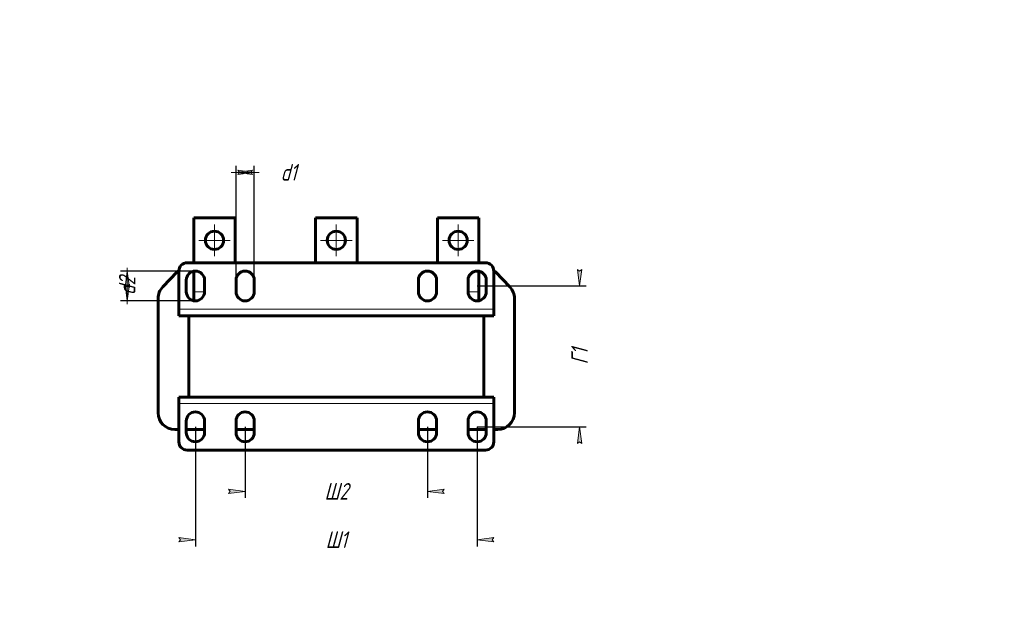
# Model space of a CAD drawing. Header units: millimetres. Extents: x 0 to 297, y 0 to 420.
# Tile 2 of 2: x 0 to 297, y 245 to 420. Entities that reach past the tile are written whole.
import ezdxf

# ---------------------------------------------------------------- set-up
doc = ezdxf.new("R2010")
doc.units = ezdxf.units.MM
for name, pattern in [('K5LT_AXLED', [19.5, 15, -1.5, 1.5, -1.5]), ('K5LT_BASIC', [0]), ('K5LT_THIN', [0])]:
    doc.linetypes.add(name, pattern=pattern)
doc.layers.add('Системный слой', color=7, linetype='Continuous')
doc.styles.add('KDIMTEXTSTYLE', font='GOST_AU.SHX', dxfattribs={"width": 0.96, "oblique": 15, "height": 5})
doc.dimstyles.new('KDIMSTYLE (0.50)', dxfattribs={"dimtxt": 5, "dimasz": 1, "dimexe": 2, "dimexo": 0, "dimgap": 1, "dimtad": 1, "dimlfac": 2, "dimtxsty": 'KDIMTEXTSTYLE', "dimsah": 1, "dimcen": 0, "dimdle": 1, "dimadec": 0, "dimazin": 0, "dimtfac": 0.667, "dimtmove": 0, "dimatfit": 3, "dimfxl": 1, "dimtvp": 1, "dimtolj": 1, "dimtzin": 0, "dimarcsym": 0})

# ---------------------------------------------------------------- blocks, each defined once
blk = doc.blocks.new('U32')
at = {"layer": 'Системный слой', "color": 150, "linetype": 'K5LT_BASIC', "lineweight": 60, "true_color": 0x0080ff}
for p, q in [((125.7530085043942, 296.4543478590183), (120.2530085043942, 296.4543478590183)), ((140.7530085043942, 296.4543478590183), (135.2530085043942, 296.4543478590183)), ((144.2530085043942, 296.4543478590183), (143.0030085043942, 296.4543478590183))]:
    blk.add_line(p, q, dxfattribs=at)
blk = doc.blocks.new('U33')
at = {"layer": 'Системный слой', "color": 150, "linetype": 'K5LT_BASIC', "lineweight": 60, "true_color": 0x0080ff}
for p, q in [((138.5030085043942, 346.7043478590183), (138.5030085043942, 360.2043478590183)), ((138.5030085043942, 337.9543478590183), (138.5030085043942, 344.1585113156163))]:
    blk.add_line(p, q, dxfattribs=at)
blk = doc.blocks.new('U34')
at = {"layer": 'Системный слой', "color": 150, "linetype": 'K5LT_BASIC', "lineweight": 60, "true_color": 0x0080ff}
for p, q in [((48.00300850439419, 296.4543478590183), (46.7530085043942, 296.4543478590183)), ((55.75300850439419, 296.4543478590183), (50.25300850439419, 296.4543478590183)), ((70.7530085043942, 296.4543478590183), (65.25300850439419, 296.4543478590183))]:
    blk.add_line(p, q, dxfattribs=at)
blk = doc.blocks.new('U35')
at = {"layer": 'Системный слой', "color": 150, "linetype": 'K5LT_BASIC', "lineweight": 60, "true_color": 0x0080ff}
for p, q in [((52.50300850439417, 360.2043478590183), (52.50300850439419, 346.7043478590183)), ((52.50300850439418, 344.1585113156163), (52.50300850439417, 337.9543478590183))]:
    blk.add_line(p, q, dxfattribs=at)
blk = doc.blocks.new('KDIMARROW_01')
at = {"layer": 'Системный слой'}
blk.add_hatch(color=0, dxfattribs=at).paths.add_polyline_path([(-5, -0.6582624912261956), (0, 0), (-5, 0.658262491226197), (-4.5, 5.51091059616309e-16)])
at = {"layer": 'Системный слой', "color": 0, "linetype": 'K5LT_THIN', "lineweight": 18}
for p, q in [((-4.5, 5.51091059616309e-16), (-5, 0.658262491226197)), ((-5, 0.658262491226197), (0, 0)), ((0, 0), (-5, -0.6582624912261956)), ((-5, -0.6582624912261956), (-4.5, 5.51091059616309e-16)), ((0, 0), (-1, 0))]:
    blk.add_line(p, q, dxfattribs=at)
blk = doc.blocks.new('KDIMARROW_02')
at = {"layer": 'Системный слой'}
blk.add_hatch(color=0, dxfattribs=at).paths.add_polyline_path([(4.5, -5.51091059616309e-16), (5, 0.6582624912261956), (0, 0), (5, -0.658262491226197)])
at = {"layer": 'Системный слой', "color": 0, "linetype": 'K5LT_THIN', "lineweight": 18}
for p, q in [((0, 0), (-1, 0)), ((5, 0.6582624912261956), (0, 0)), ((0, 0), (5, -0.658262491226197)), ((0, 0), (7, -8.572527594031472e-16)), ((4.5, -5.51091059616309e-16), (5, 0.6582624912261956)), ((5, -0.658262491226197), (4.5, -5.51091059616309e-16))]:
    blk.add_line(p, q, dxfattribs=at)
blk = doc.blocks.new('U36')
at = {"layer": 'Системный слой', "color": 30, "linetype": 'K5LT_AXLED', "lineweight": 18, "true_color": 0xff8000}
for q in [(58.75300850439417, 358.2043478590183), (54.00300850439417, 353.4543478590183), (63.50300850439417, 353.4543478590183), (58.75300850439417, 348.7043478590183)]:
    blk.add_line((58.75300850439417, 353.4543478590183), q, dxfattribs=at)
blk = doc.blocks.new('U37')
at = {"layer": 'Системный слой', "color": 30, "linetype": 'K5LT_AXLED', "lineweight": 18, "true_color": 0xff8000}
for q in [(95.5030085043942, 358.2043478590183), (90.7530085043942, 353.4543478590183), (100.2530085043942, 353.4543478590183), (95.5030085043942, 348.7043478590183)]:
    blk.add_line((95.5030085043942, 353.4543478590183), q, dxfattribs=at)
blk = doc.blocks.new('U38')
at = {"layer": 'Системный слой', "color": 30, "linetype": 'K5LT_AXLED', "lineweight": 18, "true_color": 0xff8000}
for q in [(132.2530085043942, 358.2043478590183), (127.5030085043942, 353.4543478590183), (137.0030085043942, 353.4543478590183), (132.2530085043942, 348.7043478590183)]:
    blk.add_line((132.2530085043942, 353.4543478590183), q, dxfattribs=at)

msp = doc.modelspace()

# ---------------------------------------------------------------- linework, layer by layer
at = {"layer": 'Системный слой', "color": 150, "linetype": 'K5LT_BASIC', "lineweight": 60, "true_color": 0x0080ff}
for p, q in [((65.00300850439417, 360.2043478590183), (52.50300850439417, 360.2043478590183)), ((65.00300850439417, 346.7043478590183), (65.00300850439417, 360.2043478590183)), ((101.7530085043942, 360.2043478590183), (89.2530085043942, 360.2043478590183)), ((89.2530085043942, 360.2043478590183), (89.2530085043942, 346.7043478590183)), ((101.7530085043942, 346.7043478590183), (101.7530085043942, 360.2043478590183)), ((138.5030085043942, 360.2043478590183), (126.0030085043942, 360.2043478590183)), ((126.0030085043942, 360.2043478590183), (126.0030085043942, 346.7043478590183)), ((50.50300850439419, 346.7043478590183), (140.5030085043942, 346.7043478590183)), ((43.15806662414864, 339.4078562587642), (47.52894863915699, 343.9294583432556)), ((48.00300850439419, 332.7043478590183), (48.00300850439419, 344.2043478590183)), ((143.0030085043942, 344.2043478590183), (143.0030085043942, 332.7043478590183)), ((143.4770683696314, 343.9294583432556), (147.8479503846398, 339.4078562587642)), ((50.25300850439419, 337.9543478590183), (50.25300850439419, 341.4543478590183)), ((55.75300850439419, 341.4543478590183), (55.75300850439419, 337.9543478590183)), ((65.25300850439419, 337.9543478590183), (65.25300850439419, 341.4543478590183)), ((70.75300850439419, 341.4543478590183), (70.75300850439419, 337.9543478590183)), ((120.2530085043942, 337.9543478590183), (120.2530085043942, 341.4543478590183)), ((125.7530085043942, 341.4543478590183), (125.7530085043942, 337.9543478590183)), ((135.2530085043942, 337.9543478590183), (135.2530085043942, 341.4543478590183)), ((140.7530085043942, 341.4543478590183), (140.7530085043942, 337.9543478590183)), ((41.7530085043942, 301.4543478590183), (41.7530085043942, 335.9327457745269)), ((52.50300850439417, 335.2501844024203), (52.50300850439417, 337.9543478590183)), ((138.5030085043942, 337.9543478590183), (138.5030085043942, 335.2501844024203)), ((149.2530085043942, 335.9327457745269), (149.2530085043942, 301.4543478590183)), ((48.00300850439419, 330.7043478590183), (48.00300850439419, 332.7043478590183)), ((143.0030085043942, 332.7043478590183), (143.0030085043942, 330.7043478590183)), ((143.0030085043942, 330.7043478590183), (48.00300850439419, 330.7043478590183)), ((51.00300850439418, 306.2043478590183), (51.00300850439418, 330.7043478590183)), ((51.00300850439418, 330.7043478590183), (140.0030085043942, 330.7043478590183)), ((140.0030085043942, 306.2043478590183), (140.0030085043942, 330.7043478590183)), ((48.00300850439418, 306.2043478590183), (143.0030085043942, 306.2043478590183)), ((48.00300850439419, 304.2043478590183), (48.00300850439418, 306.2043478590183)), ((51.00300850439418, 306.2043478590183), (140.0030085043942, 306.2043478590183)), ((143.0030085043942, 306.2043478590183), (143.0030085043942, 304.2043478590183)), ((48.00300850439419, 292.7043478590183), (48.00300850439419, 304.2043478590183)), ((143.0030085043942, 304.2043478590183), (143.0030085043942, 292.7043478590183)), ((50.25300850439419, 295.4543478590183), (50.25300850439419, 298.9543478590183)), ((55.75300850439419, 298.9543478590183), (55.75300850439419, 295.4543478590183)), ((65.25300850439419, 295.4543478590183), (65.25300850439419, 298.9543478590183)), ((70.75300850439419, 298.9543478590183), (70.75300850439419, 295.4543478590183)), ((120.2530085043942, 295.4543478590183), (120.2530085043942, 298.9543478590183)), ((125.7530085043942, 298.9543478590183), (125.7530085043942, 295.4543478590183)), ((135.2530085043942, 295.4543478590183), (135.2530085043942, 298.9543478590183)), ((140.7530085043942, 298.9543478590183), (140.7530085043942, 295.4543478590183)), ((140.5030085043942, 290.2043478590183), (50.50300850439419, 290.2043478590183))]:
    msp.add_line(p, q, dxfattribs=at)
at = {"layer": 'Системный слой', "color": 7, "linetype": 'K5LT_THIN', "lineweight": 18}
for p, q in [((52.50300850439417, 337.9543478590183), (55.75300850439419, 337.9543478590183)), ((135.2530085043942, 337.9543478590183), (138.5030085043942, 337.9543478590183)), ((48.00300850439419, 332.7043478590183), (143.0030085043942, 332.7043478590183)), ((143.0030085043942, 304.2043478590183), (48.00300850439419, 304.2043478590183))]:
    msp.add_line(p, q, dxfattribs=at)
at = {"layer": 'Системный слой', "color": 150, "linetype": 'K5LT_BASIC', "lineweight": 60, "true_color": 0x0080ff}
for centre in [(58.75300850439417, 353.4543478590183), (95.5030085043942, 353.4543478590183), (132.2530085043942, 353.4543478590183)]:
    msp.add_circle(centre, 2.75, dxfattribs=at)
for centre, radius, start, end in [((50.50300850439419, 344.2043478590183), 2.5, 90, 180), ((140.5030085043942, 344.2043478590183), 2.5, 0, 90), ((51.12389051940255, 340.4543478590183), 5, 128.546127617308, 135.9710219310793), ((53.00300850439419, 341.4543478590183), 2.75, 0, 180), ((68.00300850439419, 341.4543478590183), 2.75, 0, 180), ((123.0030085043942, 341.4543478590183), 2.75, 0, 180), ((138.0030085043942, 341.4543478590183), 2.75, 0, 180), ((139.8821264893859, 340.4543478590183), 5, 44.02897806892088, 51.45387238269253), ((46.7530085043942, 335.9327457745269), 5, 135.9710219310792, 180), ((144.2530085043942, 335.9327457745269), 4.999999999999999, 0, 44.02897806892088), ((53.00300850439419, 337.9543478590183), 2.75, 180, 0), ((68.00300850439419, 337.9543478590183), 2.75, 180, 0), ((123.0030085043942, 337.9543478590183), 2.75, 180, 0), ((138.0030085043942, 337.9543478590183), 2.75, 180, 0), ((46.7530085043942, 301.4543478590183), 5, 180, 270), ((53.00300850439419, 298.9543478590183), 2.75, 0, 180), ((68.00300850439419, 298.9543478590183), 2.75, 0, 180), ((123.0030085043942, 298.9543478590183), 2.75, 0, 180), ((138.0030085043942, 298.9543478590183), 2.75, 0, 180), ((144.2530085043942, 301.4543478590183), 5, 270, 0), ((53.00300850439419, 295.4543478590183), 2.75, 180, 0), ((68.00300850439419, 295.4543478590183), 2.75, 180, 0), ((123.0030085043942, 295.4543478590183), 2.75, 180, 0), ((138.0030085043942, 295.4543478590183), 2.75, 180, 0), ((50.50300850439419, 292.7043478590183), 2.5, 180, 270), ((140.5030085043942, 292.7043478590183), 2.5, 270, 0)]:
    msp.add_arc(centre, radius, start, end, dxfattribs=at)

# ---------------------------------------------------------------- block references
at = {"layer": 'Системный слой'}
for name in ['U35', 'U33', 'U36', 'U37', 'U38', 'U34', 'U32']:
    msp.add_blockref(name, (0, 0), dxfattribs=at)

# ---------------------------------------------------------------- dimensions: what is measured, and where the dimension line sits
at = {"layer": 'Системный слой', "color": 7}
for base, p1, p2, location, text, override in [((65.25300850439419, 373.9543478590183), (70.75300850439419, 339.7043478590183), (65.25300850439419, 339.7043478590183), (81.11540415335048, 373.9543478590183), '\\H5.0;\\W0.965;\\Q15;\\H5.0;\\W0.965;\\Q15;\\Q15;d1', {"dimexo": 0, "dimblk1": 'KDIMARROW_02', "dimblk2": 'KDIMARROW_02', "dimse1": 0, "dimse2": 0, "dimclrt": 7, "dimtolj": 1}), ((53.00300850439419, 263.1691974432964), (138.0030085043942, 297.2043478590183), (53.00300850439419, 297.2043478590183), (95.50300850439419, 263.1691974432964), '\\H5.0;\\W0.965;\\Q15;\\H5.0;\\W0.965;\\Q15;\\Q15;Ш1', {"dimexo": 0, "dimblk1": 'KDIMARROW_01', "dimblk2": 'KDIMARROW_01', "dimse1": 0, "dimse2": 0, "dimclrt": 7, "dimtolj": 1}), ((68.00300850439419, 277.7522227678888), (123.0030085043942, 297.2043478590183), (68.00300850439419, 297.2043478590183), (95.50300850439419, 277.7522227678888), '\\H5.0;\\W0.965;\\Q15;\\H5.0;\\W0.965;\\Q15;\\Q15;Ш2', {"dimexo": 0, "dimblk1": 'KDIMARROW_01', "dimblk2": 'KDIMARROW_01', "dimse1": 0, "dimse2": 0, "dimclrt": 7, "dimtolj": 1})]:
    msp.add_linear_dim(base=base, p1=p1, p2=p2, location=location, text=text, dimstyle='KDIMSTYLE (0.50)', override=override, dxfattribs=at).render()
for base, p1, p2, location, text, override in [((32.42587573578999, 335.2043478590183), (53.00300850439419, 344.2043478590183), (53.00300850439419, 335.2043478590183), (32.42587573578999, 339.7043478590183), '\\H5.0;\\W0.965;\\Q15;\\H5.0;\\W0.965;\\Q15;\\Q15;d2', {"dimexo": 0, "dimblk1": 'KDIMARROW_02', "dimblk2": 'KDIMARROW_02', "dimse1": 0, "dimse2": 0, "dimclrt": 7, "dimtolj": 1}), ((168.8857643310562, 297.2043478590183), (138.0030085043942, 339.7043478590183), (138.0030085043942, 297.2043478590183), (168.8857643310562, 318.4543478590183), '\\H5.0;\\W0.965;\\Q15;\\H5.0;\\W0.965;\\Q15;\\Q15;Г1', {"dimexo": 0, "dimblk1": 'KDIMARROW_01', "dimblk2": 'KDIMARROW_01', "dimse1": 0, "dimse2": 0, "dimclrt": 7, "dimtolj": 1})]:
    msp.add_linear_dim(base=base, p1=p1, p2=p2, angle=90, location=location, text=text, dimstyle='KDIMSTYLE (0.50)', override=override, dxfattribs=at).render()

doc.saveas('drawing.dxf')
